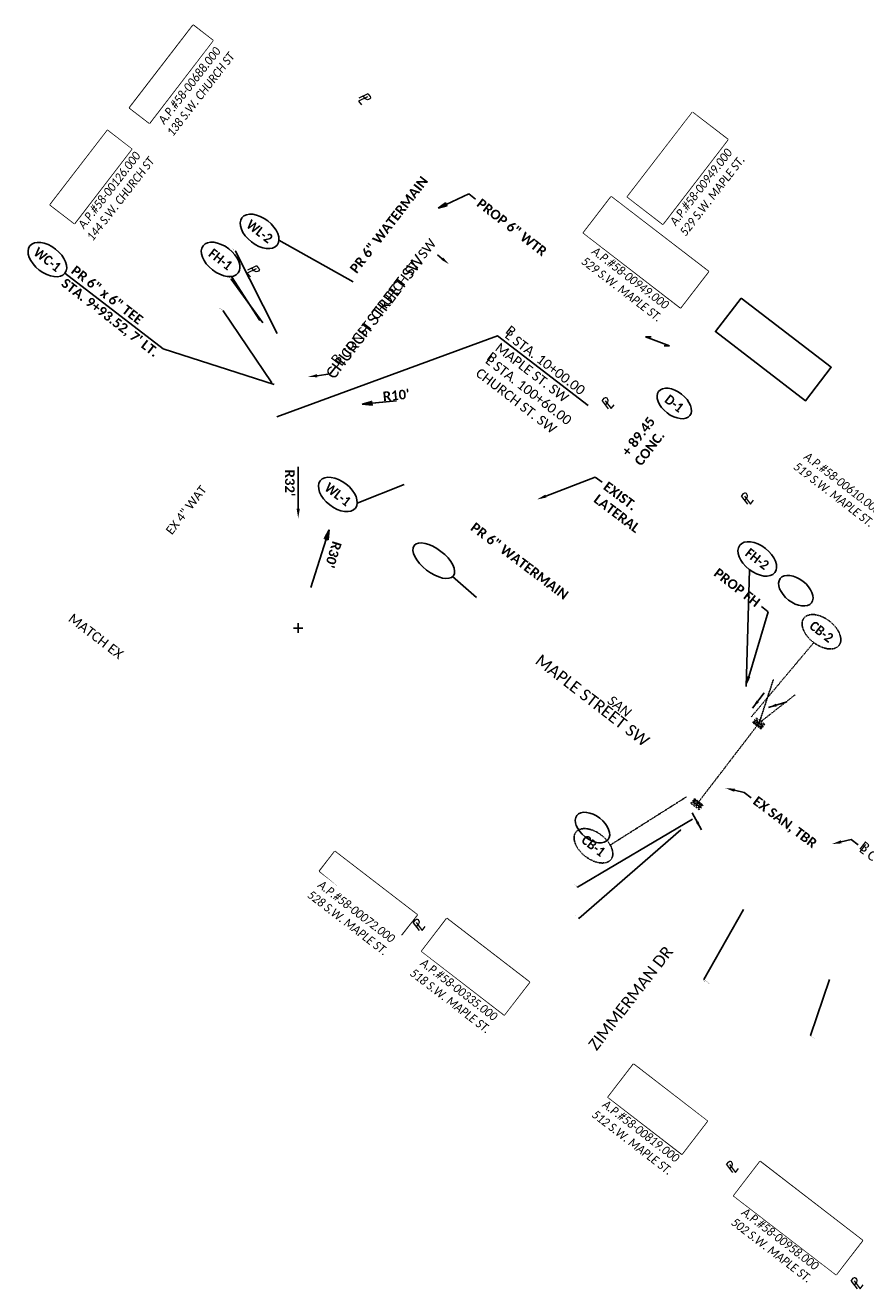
# Model space of a CAD drawing. Header units: feet. Extents: x 2204748 to 2209851, y 304262 to 307692.
# Tile 4 of 13: x 2205613 to 2205858, y 306368 to 306737. Entities that reach past the tile are written whole.
import ezdxf
from ezdxf import colors
from ezdxf.entities.mleader import LeaderData, LeaderLine
from ezdxf.math import Vec2, Vec3

# ---------------------------------------------------------------- set-up
doc = ezdxf.new("R2010")
doc.units = ezdxf.units.FT
doc.header["$MEASUREMENT"] = 0
doc.set_wipeout_variables(frame=1)
doc.header["$PDMODE"] = 3
doc.header["$PDSIZE"] = 5
for name, pattern in [('2', [0.1, 0.06, -0.04]), ('OhDOT_USTN1', [0.055, 0.014, -0.041]), ('OhDOT_USTN2', [0.11, 0.069, -0.041]), ('OhDOT_USTN4', [0.22, 0.11, -0.041, 0.028, -0.041]), ('OhDOT_USTN5', [0.11, 0.055, -0.055]), ('OhDOT_USTN6', [0.223, 0.083, -0.028, 0.028, -0.028, 0.028, -0.028]), ('OhDOT_USTN7', [0.221, 0.11, -0.028, 0.055, -0.028]), ('REDO_Drainage01', [1.6, 0.85, -0.75]), ('san', [0]), ('setbackex', [1.4, 1.3, -0.1])]:
    doc.linetypes.add(name, pattern=pattern)
for name, color, linetype in [('0_Text+_Line_Mask', 9, 'Continuous'), ('DR_X_Cells', 121, 'Continuous'), ('DR_X_Storm_Sewer', 151, 'OhDOT_USTN5'), ('DV_X_Owner_Labels', 7, 'setbackex'), ('DV_X_Text', 7, 'Continuous'), ('RW_X_Text', 7, 'Continuous'), ('SH_TextM', 7, 'Continuous'), ('UT_P_Sanitary', 95, 'san'), ('UT_P_Sanitary_Text', 7, 'Continuous'), ('UT_P_Water_Text', 7, 'Continuous'), ('UT_X_Electric_Cells', 1, 'Continuous'), ('UT_X_Water_Text', 7, 'Continuous')]:
    doc.layers.add(name, color=color, linetype=linetype)
doc.styles.add('Simplex Normal (0.14)', font='calibri.ttf', dxfattribs={"height": 0.14})
doc.styles.add('Slanted Normal (0.125) Font 31', font='calibrii.ttf', dxfattribs={"width": 0.9, "height": 0.125})
doc.styles.add('Slanted-Normal', font='calibriz.ttf', dxfattribs={"height": 0.14})
doc.styles.add('Slanted-Sub Title', font='calibriz.ttf', dxfattribs={"height": 0.17})
doc.styles.add('Straight Normal (0.125) Font 30', font='calibri.ttf', dxfattribs={"height": 0.125})
doc.styles.add('Straight Normal (0.14) Font 30', font='calibrib.ttf', dxfattribs={"height": 0.14})
doc.styles.add('Straight-Normal', font='calibrib.ttf', dxfattribs={"height": 0.14})
doc.dimstyles.new('Dec Straight 0', dxfattribs={"dimtxt": 0.14, "dimasz": 0.14, "dimexe": 0.07, "dimexo": 0.07, "dimgap": 0.05, "dimtad": 1, "dimdec": 0, "dimzin": 0, "dimdsep": 46, "dimtxsty": 'Straight Normal (0.14) Font 30', "dimcen": 0.07, "dimclrd": 9, "dimclre": 9, "dimclrt": 256, "dimadec": 0, "dimazin": 0, "dimtfac": 1, "dimtdec": 0, "dimtofl": 0, "dimtmove": 2, "dimatfit": 3, "dimfxl": 1, "dimtolj": 1, "dimtzin": 0, "dimlwd": 25, "dimlwe": 25, "dimarcsym": 0})

# ---------------------------------------------------------------- blocks, each defined once
blk = doc.blocks.new('PL')
at = {"layer": 'DV_X_Text', "char_height": 0.14, "attachment_point": 1, "style": 'Simplex Normal (0.14)'}
for s, insert, width in [('{\\Fsimplex|c0;\\Q15;P}', (-0.028, 0.106), 0.15221), ('{\\Fsimplex|c0;\\Q15;L}', (0.002, 0.072), 0.05119)]:
    blk.add_mtext(s, dxfattribs=dict(at, insert=insert, width=width))
blk = doc.blocks.new('Dim1')
h = blk.add_hatch(color=4)
h.dxf.hatch_style = 1
h.paths.add_polyline_path([(0, 0), (-1, -0.2), (-1, 0.2)])
at = {"color": 4}
blk.add_lwpolyline([(0, 0), (-1, -0.2), (-1, 0.2), (0, 0)], dxfattribs=at)
blk = doc.blocks.new('*D1004')
at = {"layer": 'Defpoints', "color": 0, "transparency": 16777216}
for p in [(2205692.15, 306592.94), (2205692.15, 306560.94)]:
    blk.add_point(p, dxfattribs=at)
at = {"layer": 'SH_TextM', "color": 9, "lineweight": 25, "transparency": 16777216}
for p, q in [((2205692.15, 306607.96), (2205692.15, 306595.74)), ((2205690.75, 306560.94), (2205693.55, 306560.94)), ((2205692.15, 306559.54), (2205692.15, 306562.34))]:
    blk.add_line(p, q, dxfattribs=at)
at = {"layer": 'SH_TextM', "color": 9, "transparency": 16777216}
blk.add_solid([(2205691.69, 306595.74), (2205692.62, 306595.74), (2205692.15, 306592.94)], dxfattribs=at)
at = {"layer": 'SH_TextM', "transparency": 16777216, "insert": (2205689.71, 306603.25), "char_height": 2.8, "attachment_point": 5, "rotation": 270, "style": 'Straight Normal (0.14) Font 30'}
blk.add_mtext("\\A1;R32'", dxfattribs=at)
blk = doc.blocks.new('CB3-X')
at = {"layer": 'Defpoints', "color": 20, "linetype": 'REDO_Drainage01', "lineweight": 0}
blk.add_lwpolyline([(-2.37, 0.75), (2.37, 0.75), (2.37, -1.5), (-2.37, -1.5), (-2.37, 0.75)], close=True, dxfattribs=at)
at = {"layer": 'Defpoints', "color": 21, "linetype": 'OhDOT_USTN2', "lineweight": 53}
blk.add_point((0, 1.42), dxfattribs=at)
at = {"layer": 'Defpoints', "color": 61, "linetype": 'OhDOT_USTN6', "lineweight": 53}
for p in [(0, 0.75), (-2.37, -0.37), (0, -1.5), (2.37, -0.37)]:
    blk.add_point(p, dxfattribs=at)
at = {"layer": 'Defpoints', "color": 21, "linetype": 'OhDOT_USTN5', "lineweight": 53}
blk.add_point((0, 0), dxfattribs=at)
at = {"layer": 'Defpoints', "color": 40, "linetype": 'OhDOT_USTN4', "lineweight": 53}
blk.add_point((0, 0), dxfattribs=at)
at = {"layer": 'Defpoints', "color": 151, "linetype": 'OhDOT_USTN7', "lineweight": 53}
blk.add_point((0, -0.37), dxfattribs=at)
at = {"layer": 'Defpoints', "color": 223, "linetype": 'OhDOT_USTN1', "lineweight": 53}
blk.add_point((0, -2.17), dxfattribs=at)
at = {"layer": 'DR_X_Cells', "color": 151, "linetype": 'Continuous', "lineweight": 0}
for p, q in [((-2.5, -1.76), (-0.75, 0)), ((-2.5, -0.63), (-1.88, 0)), ((-1.44, -1.83), (0.38, 0)), ((-0.31, -1.83), (1.51, 0)), ((0.82, -1.83), (2.5, -0.14)), ((1.94, -1.83), (2.5, -1.28))]:
    blk.add_line(p, q, dxfattribs=at)
at = {"layer": 'DR_X_Cells', "color": 151, "linetype": 'REDO_Drainage01', "lineweight": 0}
blk.add_lwpolyline([(-3.04, 1.42), (3.04, 1.42), (3.04, -2.17), (-3.04, -2.17), (-3.04, 1.42)], close=True, dxfattribs=at)
at = {"layer": 'DR_X_Cells', "color": 151, "linetype": 'Continuous', "lineweight": 0, "flags": 128}
blk.add_lwpolyline([(-2.5, 0), (2.5, 0), (2.5, -1.83), (-2.5, -1.83), (-2.5, 0)], close=True, dxfattribs=at)
blk = doc.blocks.new('CI')
at = {"layer": 'UT_X_Electric_Cells'}
blk.add_blockref('CB3-X', (0, 0), dxfattribs=at)
blk = doc.blocks.new('*U1020')
at = {"layer": 'SH_TextM', "linetype": 'Continuous'}
blk.add_lwpolyline([(4.53, -1.41), (-1.11, -1.41)], dxfattribs=at)
at = {"layer": 'SH_TextM'}
blk.add_solid([(2.03, -0.99), (4.53, -1.41), (2.03, -1.82)], dxfattribs=at)
blk = doc.blocks.new('*U1021')
at = {"layer": 'SH_TextM', "linetype": 'Continuous'}
blk.add_lwpolyline([(4.53, -1.41), (-1.11, -1.41)], dxfattribs=at)
at = {"layer": 'SH_TextM'}
blk.add_solid([(2.03, -0.99), (4.53, -1.41), (2.03, -1.82)], dxfattribs=at)

msp = doc.modelspace()

# ---------------------------------------------------------------- linework, layer by layer
at = {"layer": '0_Text+_Line_Mask'}
for points in [[(2205648.76, 306708.19), (2205642.99, 306712.63), (2205661.52, 306736.71), (2205667.29, 306732.27)], [(2205807.13, 306711.33), (2205817.45, 306703.39), (2205798.49, 306678.74), (2205788.17, 306686.68)], [(2205626.88, 306678.93), (2205619.83, 306684.36), (2205636.52, 306706.06), (2205643.58, 306700.63)], [(2205783.45, 306686.71), (2205811.79, 306664.92), (2205803.67, 306654.37), (2205775.34, 306676.17)], [(2205821.36, 306657.19), (2205847.63, 306636.99), (2205840.09, 306627.18), (2205813.82, 306647.39)], [(2205702.83, 306495.8), (2205726.83, 306477.34), (2205722.4, 306471.57), (2205698.4, 306490.03)], [(2205735.5, 306476.22), (2205759.59, 306457.69), (2205752.26, 306448.16), (2205728.17, 306466.7)], [(2205789.94, 306433.76), (2205811.46, 306417.2), (2205804.07, 306407.59), (2205782.54, 306424.15)], [(2205826.85, 306405.36), (2205856.71, 306382.39), (2205849.04, 306372.41), (2205819.17, 306395.38)]]:
    msp.add_lwpolyline(points, close=True, dxfattribs=at)
at = {"layer": 'DR_X_Storm_Sewer'}
for points in [[(2205830.73, 306545.93), (2205826.6, 306533.3)], [(2205837.07, 306541.49), (2205826.6, 306533.3)], [(2205826.6, 306533.3), (2205808.32, 306509.46)]]:
    msp.add_lwpolyline(points, dxfattribs=at)
at = {"layer": 'SH_TextM', "color": 95, "lineweight": 25}
for p, q in [((2205720.83, 306627.18), (2205713.63, 306626.5)), ((2205695.87, 306572.74), (2205700.33, 306586.88))]:
    msp.add_line(p, q, dxfattribs=at)
at = {"layer": 'SH_TextM', "color": 95, "linetype": 'ByBlock', "lineweight": -2}
msp.add_lwpolyline([(2205734.18, 306668.65), (2205732.75, 306669.81)], dxfattribs=at)
at = {"layer": 'SH_TextM'}
for points in [[(2205776.71, 306625.83), (2205750.29, 306646.15), (2205685.92, 306622.51)], [(2205710.84, 306626.23), (2205720.81, 306627.21)]]:
    msp.add_lwpolyline(points, dxfattribs=at)
for centre in [(2205801.83, 306626.44), (2205837.28, 306571.85), (2205777.97, 306502.79)]:
    msp.add_ellipse(centre, major_axis=(-4.56, 3.53), ratio=0.596932, dxfattribs=at)
at = {"layer": 'SH_TextM', "color": 4}
msp.add_solid([(2205733.92, 306668.32), (2205736.12, 306667.07), (2205734.44, 306668.97)], dxfattribs=at)
at = {"layer": 'UT_P_Sanitary_Text', "elevation": 1047.07}
msp.add_lwpolyline([(2205744.12, 306569.9), (2205737.19, 306575.96)], dxfattribs=at)
at = {"layer": 'UT_P_Sanitary_Text'}
msp.add_ellipse((2205731.69, 306580.6), major_axis=(-5.71, 4.42), ratio=0.477169, dxfattribs=at)
at = {"layer": 'UT_P_Water_Text'}
for points in [[(2205708.18, 306661.89), (2205686.53, 306674.09)], [(2205624.13, 306664.42), (2205652.81, 306642.36), (2205685.1, 306631.97)], [(2205680.95, 306650.61), (2205672.71, 306663.49)], [(2205723.01, 306602.81), (2205709.36, 306597.4)], [(2205822.77, 306543.94), (2205823.8, 306577.94)]]:
    msp.add_lwpolyline(points, dxfattribs=at)
at = {"layer": 'UT_P_Water_Text', "linetype": '2'}
for points in [[(2205842.52, 306556.71), (2205824.26, 306535.01)], [(2205783.15, 306497.67), (2205805.33, 306511.7)]]:
    msp.add_lwpolyline(points, dxfattribs=at)
at = {"layer": 'UT_P_Water_Text'}
for centre in [(2205680.89, 306676.62), (2205619, 306668.4), (2205669.52, 306668.47), (2205703.71, 306599.92), (2205826.04, 306581.11)]:
    msp.add_ellipse(centre, major_axis=(-5.13, 3.98), ratio=0.596932, dxfattribs=at)
at = {"layer": 'UT_P_Water_Text', "linetype": '2'}
for centre in [(2205844.76, 306559.88), (2205778.26, 306497.46)]:
    msp.add_ellipse(centre, major_axis=(-5.13, 3.98), ratio=0.596932, dxfattribs=at)
at = {"layer": 'UT_X_Water_Text'}
for p, q in [((2205793.46, 306645.83), (2205800.49, 306643.24)), ((2205795.1, 306645.83), (2205793.46, 306645.83)), ((2205800.49, 306643.24), (2205798.85, 306643.24))]:
    msp.add_line(p, q, dxfattribs=at)

# ---------------------------------------------------------------- block references
at = {"layer": 'DR_X_Cells', "xscale": 0.5, "yscale": 0.5, "zscale": 0.5}
for p, rotation in [((2205826.6, 306533.3), 322.8727999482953), ((2205808.32, 306509.46), 142.8727999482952)]:
    msp.add_blockref('CI', p, dxfattribs=dict(at, rotation=rotation))
at = {"layer": 'DV_X_Text'}
for p, xscale, yscale, zscale, rotation in [((2205710.42, 306715.88), 20, 20, 20, 310.5532126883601), ((2205677.97, 306665.71), 20, 20, 20, 310.4912257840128), ((2205782.04, 306625.35), 20, 20, 20, 52.27134078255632), ((2205822.67, 306597.53), 20.00000000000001, 20.00000000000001, 20.00000000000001, 52.27134078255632), ((2205726.95, 306473.21), 20, 20, 20, 52.24522069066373), ((2205818.3, 306402.66, 386.25), 20, 20, 20, 52.19267567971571), ((2205854.65, 306368.71), 20, 20, 20, 52.16517385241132)]:
    msp.add_blockref('PL', p, dxfattribs=dict(at, xscale=xscale, yscale=yscale, zscale=zscale, rotation=rotation))
at = {"layer": 'SH_TextM', "color": 95, "lineweight": 25, "xscale": 2.8, "yscale": 2.8, "zscale": 2.8, "rotation": 185.5534737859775}
msp.add_blockref('Dim1', (2205710.84, 306626.23), dxfattribs=at)
at = {"layer": 'SH_TextM', "xscale": 2.8, "yscale": 2.8, "zscale": 2.8, "rotation": 72.51360159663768}
msp.add_blockref('Dim1', (2205701.17, 306589.55), dxfattribs=at)
at = {"layer": 'SH_TextM'}
for name, p, rotation in [('*U1021', (2205828.51, 306540.28), 231.968171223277), ('*U1021', (2205834.02, 306537.8), 197.9019823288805), ('*U1020', (2205808.78, 306506.81), 298.9748229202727)]:
    msp.add_blockref(name, p, dxfattribs=dict(at, rotation=rotation))

# ---------------------------------------------------------------- texts
at = {"layer": 'DV_X_Owner_Labels', "char_height": 2.5, "width": 97.223, "attachment_point": 2, "style": 'Slanted Normal (0.125) Font 31'}
for s, insert, rotation in [('MARCIA K. TROYER\\PO.R. 1157, PG. 2467\\PA.P.#58-00688.000\\P138 S.W. CHURCH ST', (2205652.85, 306725.04), 52.1945), ('ESTHER M. MILLER\\PNANCY K. MILLER\\PO.R. 1176, PG. 1592\\PA.P.#58-00949.000\\P529 S.W. MAPLE ST.', (2205798.75, 306698), 52.1945), ('LEE R. YODER\\PD.V. 688, PG. 282\\PA.P.#58-00126.000\\P144 S.W. CHURCH ST', (2205629.46, 306694.52), 52.1945), ('ESTHER M. & NANCY K.\\PMILLER\\PO.R. 1176, PG. 1592\\PA.P.#58-00949.000\\P529 S.W. MAPLE ST.', (2205797.44, 306673.95), 322.431), ('DERRICK NEAL YODER\\PLEANNE MARIE YODER\\PO.R. 1608, PG. 2178\\PA.P.#58-00610.000\\P519 S.W. MAPLE ST.', (2205859.3, 306614.09), 322.431), ('JAMIE L. JONES\\PO.R. 1569, PG. 1582\\PA.P.#58-00072.000\\P528 S.W. MAPLE ST.', (2205715, 306485.9), 322.431), ('MARION M. MILLER\\PMARTHA A. MILLER\\PO.R.1597, PG. 3708\\PA.P.#58-00335.000\\P518 S.W. MAPLE ST.', (2205747.44, 306466.43), 322.431), ('JOHN R. FESTI\\PCINDY S. FESTI\\PD.V. 650, PG. 684\\PA.P.#58-00819.000\\P512 S.W. MAPLE ST.', (2205800.51, 306425.16), 322.431), ('JEFFREY LYNN NUMBERS\\PLEAH J. NUMBERS\\PD.V. 699, PG. 531\\PA.P.#58-00958.000\\P502 S.W. MAPLE ST.', (2205841.14, 306393.73), 322.431)]:
    msp.add_mtext(s, dxfattribs=dict(at, insert=insert, rotation=rotation))
at = {"layer": 'RW_X_Text', "style": 'Slanted-Sub Title'}
for s, rotation, p in [('CHURCH STREET SW', 52.7517, (2205702.64, 306633.3)), ('MAPLE STREET SW', 322.22, (2205760.99, 306550.87)), ('ZIMMERMAN DR', 52.22, (2205779.19, 306437.51))]:
    msp.add_text(s, height=3.4, rotation=rotation, dxfattribs=at).set_placement(p)
at = {"layer": 'SH_TextM', "char_height": 2.8}
for s, insert, width, attachment_point, rotation, style in [('B', (2205754.09, 306649.4), 2.8, 1, 322.4314, 'Slanted-Normal'), ('\\pxsm1;L STA. 10+00.00\\PMAPLE ST. SW\\PL STA. 100+60.00\\PCHURCH ST. SW', (2205753.9, 306648.07), 70.8753, 1, 322.4314, 'Slanted-Normal'), ('B', (2205748.65, 306641.7), 2.8, 1, 322.4314, 'Slanted-Normal'), ('B', (2205701.5, 306639.35), 2.8, 1, 52.292, 'Slanted-Normal'), ('{\\W0.9;D-1}', (2205801.83, 306626.44), 13.0687, 5, 322.431, 'Straight-Normal'), ('{\\fCalibri|b1|i0|c0|p46;+ 89.45\\PCONC.}', (2205786.28, 306612.55), 15.4271, 1, 52.431, 'Slanted-Normal'), ('MATCH EX', (2205626.54, 306565.42), 21.2433, 1, 322.5, 'Slanted-Normal'), ('B', (2205857.3, 306498.98), 2.8, 1, 322.22, 'Slanted-Normal')]:
    msp.add_mtext(s, dxfattribs=dict(at, insert=insert, width=width, attachment_point=attachment_point, rotation=rotation, style=style))
at = {"layer": 'SH_TextM', "char_height": 2.8, "attachment_point": 5, "style": 'Straight Normal (0.14) Font 30'}
for s, insert, rotation in [("\\A1;R10'", (2205720.73, 306628.84), 5.5535), ("\\A1;R30'", (2205702.37, 306582.37), 252.5136)]:
    msp.add_mtext(s, dxfattribs=dict(at, insert=insert, rotation=rotation))
at = {"layer": 'UT_P_Water_Text', "char_height": 2.8, "attachment_point": 3, "style": 'Straight Normal (0.14) Font 30'}
for insert, rotation in [((2205728.01, 306693.01), 52.2611), ((2205771.29, 306571.29), 323)]:
    msp.add_mtext('PR 6" WATERMAIN', dxfattribs=dict(at, insert=insert, rotation=rotation))
at = {"layer": 'UT_P_Water_Text', "char_height": 2.8, "style": 'Straight-Normal'}
for s, insert, width, attachment_point, rotation in [('{\\W0.9;WL-2}', (2205680.89, 306676.62), 13.0687, 5, 322.2559), ('{\\W0.9;WC-1}', (2205619, 306668.4), 13.0687, 5, 322.2559), ('{\\W0.9;FH-1}', (2205669.52, 306668.47), 13.0687, 5, 322.2559), ('PR 6" x 6" TEE\\PSTA. 9+93.52, 7\' LT.', (2205627.37, 306666.87), 37.874, 1, 322.2924), ('{\\W0.9;WL-1}', (2205703.71, 306599.92), 13.0687, 5, 322.2559), ('{\\W0.9;FH-2}', (2205826.04, 306581.11), 13.0687, 5, 322.2559), ('{\\W0.9;CB-2}', (2205844.76, 306559.88), 13.0687, 5, 322.2559), ('{\\W0.9;CB-1}', (2205778.26, 306497.46), 13.0687, 5, 322.2559)]:
    msp.add_mtext(s, dxfattribs=dict(at, insert=insert, width=width, attachment_point=attachment_point, rotation=rotation))
at = {"layer": 'UT_X_Water_Text', "insert": (2205658.49, 306596.15, -2108), "char_height": 2.5, "attachment_point": 2, "rotation": 52.2019, "style": 'Straight Normal (0.125) Font 30'}
msp.add_mtext_dynamic_manual_height_columns('EX 4" WAT', width=28.6119, gutter_width=12, heights=[0], dxfattribs=at)

# ---------------------------------------------------------------- dimensions: what is measured, and where the dimension line sits
at = {"layer": 'SH_TextM'}
dim = msp.add_radius_dim(center=(2205692.15, 306560.94), mpoint=(2205692.15, 306592.94), dimstyle='Dec Straight 0', override={"dimpost": "'"}, dxfattribs=at)
dim.commit()
dim.dimension.update_dxf_attribs({"geometry": '*D1004', "text_midpoint": (2205689.71, 306603.25)})

# ---------------------------------------------------------------- leaders
ml = msp.add_multileader_mtext('Standard', dxfattribs=at)
ml.set_content('EX. GAS, TL', color=256, style='Straight Normal (0.14) Font 30')
ml.set_leader_properties(color=256, linetype='Continuous', lineweight=-1)
ml.build(insert=Vec2(0, 0))
ml.multileader.update_dxf_attribs({"text_right_attachment_type": 3, "dogleg_length": 0.125, "arrow_head_size": 0.14})
ctx = ml.context
ctx.base_point, ctx.char_height, ctx.arrow_head_size, ctx.landing_gap_size, ctx.plane_origin, ctx.plane_x_axis, ctx.plane_y_axis = Vec3(2205672.86, 306671.61, -658.73), 0.14, 0.14, 0.06, Vec3(2205686.06, 306646.71, -658.73), Vec3(0.790369, -0.612631), Vec3(0.612631, 0.790369)
ctx.right_attachment, ctx.text_align_type = 3, 2
notes = []
notes.append((ctx, [(0, (1, 1, 0), (2205673.85, 306670.84, -658.73), (-0.790369, 0.612631), 0.125, [(0, [(2205686.06, 306646.71, -658.73)], 0, [])])]))
ctx.mtext.insert, ctx.mtext.text_direction, ctx.mtext.rotation, ctx.mtext.alignment, ctx.mtext.flow_direction = Vec3(2205673.76, 306671.02, -658.73), Vec3(0.790369, -0.612631), 5.6238, 3, 5
ml = msp.add_multileader_mtext('Standard', dxfattribs=at)
ml.set_content('PROP FH', color=256, style='Straight Normal (0.14) Font 30')
ml.set_leader_properties(color=256, linetype='Continuous', lineweight=-1)
ml.build(insert=Vec2(0, 0))
ml.multileader.update_dxf_attribs({"text_right_attachment_type": 3, "dogleg_length": 0.125, "arrow_head_size": 0.14})
ctx = ml.context
ctx.base_point, ctx.char_height, ctx.arrow_head_size, ctx.landing_gap_size, ctx.plane_origin, ctx.plane_x_axis, ctx.plane_y_axis = Vec3(2205671.77, 306663.35, -658.73), 0.14, 0.14, 0.06, Vec3(2205681.94, 306649.87, -658.73), Vec3(0.790369, -0.612631), Vec3(0.612631, 0.790369)
ctx.right_attachment, ctx.text_align_type = 3, 2
notes.append((ctx, [(0, (1, 1, 0), (2205672.57, 306662.73, -658.73), (-0.790369, 0.612631), 0.125, [(0, [(2205681.94, 306649.87, -658.73)], 0, [])])]))
ctx.mtext.insert, ctx.mtext.text_direction, ctx.mtext.rotation, ctx.mtext.alignment, ctx.mtext.flow_direction = Vec3(2205672.47, 306662.9, -658.73), Vec3(0.790369, -0.612631), 5.6238, 3, 5
ml = msp.add_multileader_mtext('Standard', dxfattribs=at)
ml.set_content('PROP 6" TEE', color=256, style='Straight Normal (0.14) Font 30')
ml.set_leader_properties(color=256, linetype='Continuous', lineweight=-1)
ml.build(insert=Vec2(0, 0))
ml.multileader.update_dxf_attribs({"text_right_attachment_type": 3, "dogleg_length": 0.125, "arrow_head_size": 0.14})
ctx = ml.context
ctx.base_point, ctx.char_height, ctx.arrow_head_size, ctx.landing_gap_size, ctx.plane_origin, ctx.plane_x_axis, ctx.plane_y_axis = Vec3(2205669.16, 306654.31, -658.73), 0.14, 0.14, 0.06, Vec3(2205684.54, 306632.33, -658.73), Vec3(0.790369, -0.612631), Vec3(0.612631, 0.790369)
ctx.right_attachment, ctx.text_align_type = 3, 2
notes.append((ctx, [(0, (1, 1, 0), (2205670.24, 306653.47, -658.73), (-0.790369, 0.612631), 0.125, [(0, [(2205684.54, 306632.33, -658.73)], 0, [])])]))
ctx.mtext.insert, ctx.mtext.text_direction, ctx.mtext.rotation, ctx.mtext.alignment, ctx.mtext.flow_direction = Vec3(2205670.14, 306653.64, -658.73), Vec3(0.790369, -0.612631), 5.6238, 3, 5
ml = msp.add_multileader_mtext('Standard', dxfattribs=at)
ml.set_content('PROP FH', color=256, style='Straight Normal (0.14) Font 30')
ml.set_leader_properties(color=256, linetype='Continuous', lineweight=-1)
ml.build(insert=Vec2(0, 0))
ml.multileader.update_dxf_attribs({"text_right_attachment_type": 3, "dogleg_length": 0.125, "arrow_head_size": 2.8, "scale": 20})
ctx = ml.context
ctx.base_point, ctx.scale, ctx.char_height, ctx.arrow_head_size, ctx.landing_gap_size, ctx.plane_origin, ctx.plane_x_axis, ctx.plane_y_axis = Vec3(2205813.21, 306578.1), 20, 2.8, 2.8, 1.2, Vec3(2205822.77, 306544.09), Vec3(0.79262, -0.609716), Vec3(0.609716, 0.79262)
ctx.right_attachment, ctx.text_align_type = 3, 2
notes.append((ctx, [(1, (1, 1, 0), (2205829.24, 306565.72), (-0.79262, 0.609716), 2.5, [(0, [(2205822.77, 306544.09)], 0, [])])]))
ctx.mtext.insert, ctx.mtext.text_direction, ctx.mtext.rotation, ctx.mtext.alignment, ctx.mtext.flow_direction = Vec3(2205827.2, 306569.13), Vec3(0.79262, -0.609716), 5.627483, 3, 5
ml = msp.add_multileader_mtext('Standard', dxfattribs=at)
ml.set_content('EX GAS, TL', color=256, style='Straight Normal (0.14) Font 30')
ml.set_leader_properties(color=256, linetype='Continuous', lineweight=-1)
ml.build(insert=Vec2(0, 0))
ml.multileader.update_dxf_attribs({"text_right_attachment_type": 3, "dogleg_length": 0.125, "arrow_head_size": 0.14})
ctx = ml.context
ctx.base_point, ctx.char_height, ctx.arrow_head_size, ctx.landing_gap_size, ctx.plane_origin, ctx.plane_x_axis, ctx.plane_y_axis = Vec3(2205772.66, 306486.14, -658.73), 0.14, 0.14, 0.06, Vec3(2205805.4, 306506.55, -658.73), Vec3(0.790369, -0.612631), Vec3(0.612631, 0.790369)
ctx.right_attachment, ctx.text_align_type = 3, 2
notes.append((ctx, [(0, (1, 1, 0), (2205773.6, 306485.41, -658.73), (-0.790369, 0.612631), 0.125, [(0, [(2205807.3, 306505.28, -658.73)], 0, [])])]))
ctx.mtext.insert, ctx.mtext.text_direction, ctx.mtext.rotation, ctx.mtext.alignment, ctx.mtext.flow_direction = Vec3(2205773.51, 306485.59, -658.73), Vec3(0.790369, -0.612631), 5.6238, 3, 5
ml = msp.add_multileader_mtext('Standard', dxfattribs=at)
ml.set_content('EX POLE, TRL', color=256, style='Straight Normal (0.14) Font 30')
ml.set_leader_properties(color=256, linetype='Continuous', lineweight=-1)
ml.build(insert=Vec2(0, 0))
ml.multileader.update_dxf_attribs({"text_right_attachment_type": 3, "dogleg_length": 0.125, "arrow_head_size": 0.14})
ctx = ml.context
ctx.base_point, ctx.char_height, ctx.arrow_head_size, ctx.landing_gap_size, ctx.plane_origin, ctx.plane_x_axis, ctx.plane_y_axis = Vec3(2205772.9, 306477.16, -658.73), 0.14, 0.14, 0.06, Vec3(2205805.52, 306505.38, -658.73), Vec3(0.790369, -0.612631), Vec3(0.612631, 0.790369)
ctx.right_attachment, ctx.text_align_type = 3, 2
notes.append((ctx, [(0, (1, 1, 0), (2205774.01, 306476.3, -658.73), (-0.790369, 0.612631), 0.125, [(0, [(2205803.9, 306502.25, -658.73)], 0, [])])]))
ctx.mtext.insert, ctx.mtext.text_direction, ctx.mtext.rotation, ctx.mtext.alignment, ctx.mtext.flow_direction = Vec3(2205773.92, 306476.48, -658.73), Vec3(0.790369, -0.612631), 5.6238, 3, 5
ml = msp.add_multileader_mtext('Standard', dxfattribs=at)
ml.set_content('L CONST. MAPLE ST. SW', color=256, style='Slanted-Normal')
ml.set_leader_properties(color=256, linetype='Continuous', lineweight=-1)
ml.build(insert=Vec2(0, 0))
ml.multileader.update_dxf_attribs({"text_right_attachment_type": 3, "dogleg_length": 0.125, "arrow_head_size": 2.8, "scale": 20})
ctx = ml.context
ctx.base_point, ctx.scale, ctx.char_height, ctx.arrow_head_size, ctx.landing_gap_size, ctx.plane_origin, ctx.plane_x_axis, ctx.plane_y_axis = Vec3(2205855.45, 306497.77), 20, 2.8, 2.8, 1.2, Vec3(2205849.38, 306499.08), Vec3(0.790369, -0.612631), Vec3(0.612631, 0.790369)
ctx.right_attachment = 3
notes.append((ctx, [(0, (1, 1, 0), (2205853.47, 306499.3), (0.790369, -0.612631), 2.5, [(0, [(2205847.81, 306497.97)], 0, [])])]))
ctx.mtext.insert, ctx.mtext.text_direction, ctx.mtext.rotation, ctx.mtext.flow_direction = Vec3(2205857.27, 306498.16), Vec3(0.790369, -0.612631), 5.6238, 5
ml = msp.add_multileader_mtext('Standard', dxfattribs=at)
ml.set_content('CURB RAMP, TYPE A2 \\P(TYP.)', color=256, style='Straight Normal (0.14) Font 30')
ml.set_leader_properties(color=256, linetype='Continuous', lineweight=-1)
ml.build(insert=Vec2(0, 0))
ml.multileader.update_dxf_attribs({"text_right_attachment_type": 3, "dogleg_length": 0.125, "arrow_head_size": 0.14})
ctx = ml.context
ctx.base_point, ctx.char_height, ctx.arrow_head_size, ctx.landing_gap_size, ctx.plane_origin, ctx.plane_x_axis, ctx.plane_y_axis = Vec3(2205810.52, 306458.41, -658.73), 0.14, 0.14, 0.06, Vec3(2205822.05, 306479.02, -658.73), Vec3(0.790369, -0.612631), Vec3(0.612631, 0.790369)
ctx.right_attachment = 3
notes.append((ctx, [(0, (1, 1, 0), (2205810.42, 306458.48, -658.73), (0.790369, -0.612631), 0.125, [(0, [(2205822.05, 306479.02, -658.73)], 0, [])])]))
ctx.mtext.insert, ctx.mtext.text_direction, ctx.mtext.rotation, ctx.mtext.flow_direction = Vec3(2205810.62, 306458.44, -658.73), Vec3(0.790369, -0.612631), 5.6238, 5
ml = msp.add_multileader_mtext('Standard', dxfattribs=at)
ml.set_content('CONST. LIMITS', color=256, style='Straight Normal (0.14) Font 30')
ml.set_leader_properties(color=256, linetype='Continuous', lineweight=-1)
ml.build(insert=Vec2(0, 0))
ml.multileader.update_dxf_attribs({"text_right_attachment_type": 3, "dogleg_length": 0.125, "arrow_head_size": 0.14})
ctx = ml.context
ctx.base_point, ctx.char_height, ctx.arrow_head_size, ctx.landing_gap_size, ctx.plane_origin, ctx.plane_x_axis, ctx.plane_y_axis = Vec3(2205841.63, 306442.03, -658.73), 0.14, 0.14, 0.06, Vec3(2205847.17, 306458.61, -658.73), Vec3(0.790369, -0.612631), Vec3(0.612631, 0.790369)
ctx.right_attachment = 3
notes.append((ctx, [(0, (1, 1, 0), (2205841.53, 306442.1, -658.73), (0.790369, -0.612631), 0.125, [(0, [(2205847.17, 306458.61, -658.73)], 0, [])])]))
ctx.mtext.insert, ctx.mtext.text_direction, ctx.mtext.rotation, ctx.mtext.flow_direction = Vec3(2205841.72, 306442.05, -658.73), Vec3(0.790369, -0.612631), 5.6238, 5
at = {"layer": 'UT_P_Sanitary_Text'}
ml = msp.add_multileader_mtext('Standard', dxfattribs=at)
ml.set_content('EX SAN, TBR', color=256, style='Straight Normal (0.14) Font 30')
ml.set_leader_properties(color=256, linetype='Continuous', lineweight=-1)
ml.build(insert=Vec2(0, 0))
ml.multileader.update_dxf_attribs({"text_right_attachment_type": 3, "dogleg_length": 0.125, "arrow_head_size": 2.8, "scale": 20})
ctx = ml.context
ctx.base_point, ctx.scale, ctx.char_height, ctx.arrow_head_size, ctx.landing_gap_size, ctx.plane_origin, ctx.plane_x_axis, ctx.plane_y_axis = Vec3(2205824.22, 306511.49), 20, 2.8, 2.8, 1.2, Vec3(2205816.71, 306514.29), Vec3(0.798636, -0.601815), Vec3(0.601815, 0.798636)
ctx.right_attachment = 3
notes.append((ctx, [(1, (1, 1, 0), (2205822.22, 306513), (0.798636, -0.601815), 2.5, [(0, [(2205816.71, 306514.29)], 0, [])])]))
ctx.mtext.insert, ctx.mtext.text_direction, ctx.mtext.rotation, ctx.mtext.flow_direction = Vec3(2205826.21, 306512.14), Vec3(0.798636, -0.601815), 5.637413, 5
at = {"layer": 'UT_P_Water_Text'}
ml = msp.add_multileader_mtext('Standard', dxfattribs=at)
ml.set_content('EXIST.\\PLATERAL', color=256, style='Straight Normal (0.14) Font 30')
ml.set_leader_properties(color=256, lineweight=-1)
ml.build(insert=Vec2(0, 0))
ml.multileader.update_dxf_attribs({"text_right_attachment_type": 3, "dogleg_length": 0.125, "arrow_head_size": 2.8, "scale": 20})
ctx = ml.context
ctx.base_point, ctx.scale, ctx.char_height, ctx.arrow_head_size, ctx.landing_gap_size, ctx.plane_origin, ctx.plane_x_axis, ctx.plane_y_axis = Vec3(2205780.77, 306603.48), 20, 2.8, 2.8, 1.2, Vec3(2205794.11, 306598.51), Vec3(0.798636, -0.601815), Vec3(0.601815, 0.798636)
ctx.right_attachment = 3
notes.append((ctx, [(1, (1, 1, 0), (2205778.77, 306604.98), (0.798636, -0.601815), 2.5, [(0, [(2205761.77, 306598.43)], 0, [])])]))
ctx.mtext.insert, ctx.mtext.text_direction, ctx.mtext.rotation, ctx.mtext.flow_direction = Vec3(2205782.57, 306603.88), Vec3(0.798636, -0.601815), 5.637413, 5
for ctx, leaders in notes:
    for number, flags, end, landing, length, lines in leaders:
        leader = LeaderData()
        leader.index, (leader.has_last_leader_line, leader.has_dogleg_vector, leader.attachment_direction) = number, flags
        leader.last_leader_point, leader.dogleg_vector, leader.dogleg_length = Vec3(end), Vec3(landing), length
        for number, points, colour, breaks in lines:
            line = LeaderLine()
            line.index, line.vertices, line.color, line.breaks = number, Vec3.list(points), colors.encode_raw_color(colour), breaks
            leader.lines.append(line)
        ctx.leaders.append(leader)

# ---------------------------------------------------------------- next in the draw order: texts
at = {"layer": 'UT_P_Sanitary', "color": 114, "lineweight": 35, "insert": (2205785.86, 306538.13), "char_height": 2.8, "width": 7.5714, "attachment_point": 5, "rotation": 322.4013, "style": 'Slanted-Normal', "bg_fill": 3, "box_fill_scale": 1, "bg_fill_color": 256, "bg_fill_transparency": 0}
msp.add_mtext('{\\fCalibri|b0|i1|c0|p34;SAN}', dxfattribs=at)

# ---------------------------------------------------------------- next in the draw order: leaders
at = {"layer": 'SH_TextM'}
ml = msp.add_multileader_mtext('Standard', dxfattribs=at)
ml.set_content('PROP 6" WTR', color=256, style='Straight Normal (0.14) Font 30')
ml.set_leader_properties(color=95)
ml.set_arrow_properties(name='Dim1')
ml.build(insert=Vec2(0, 0))
ml.multileader.update_dxf_attribs({"text_right_attachment_type": 3, "dogleg_length": 0.125, "arrow_head_size": 2.5})
ctx = ml.context
ctx.base_point, ctx.char_height, ctx.arrow_head_size, ctx.landing_gap_size, ctx.plane_origin, ctx.plane_x_axis, ctx.plane_y_axis = Vec3(2205743.85, 306686.03, -658.73), 2.8, 2.5, 1.2, Vec3(2205733.02, 306683.43, -658.73), Vec3(0.790369, -0.612631), Vec3(0.612631, 0.790369)
ctx.right_attachment = 3
notes = []
notes.append((ctx, [(0, (1, 1, 0), (2205741.87, 306687.56, -658.73), (0.790369, -0.612631), 2.5, [(0, [(2205733.02, 306683.43, -658.73)], 0, [])])]))
ctx.mtext.insert, ctx.mtext.text_direction, ctx.mtext.rotation, ctx.mtext.flow_direction = Vec3(2205745.67, 306686.42, -658.73), Vec3(0.790369, -0.612631), 5.6238, 5
ctx.mtext.has_bg_fill, ctx.mtext.bg_color, ctx.mtext.bg_scale_factor, ctx.mtext.bg_transparency, ctx.mtext.use_window_bg_color = 1, -1027028792, 1.5, 0, 1
for ctx, leaders in notes:
    for number, flags, end, landing, length, lines in leaders:
        leader = LeaderData()
        leader.index, (leader.has_last_leader_line, leader.has_dogleg_vector, leader.attachment_direction) = number, flags
        leader.last_leader_point, leader.dogleg_vector, leader.dogleg_length = Vec3(end), Vec3(landing), length
        for number, points, colour, breaks in lines:
            line = LeaderLine()
            line.index, line.vertices, line.color, line.breaks = number, Vec3.list(points), colors.encode_raw_color(colour), breaks
            leader.lines.append(line)
        ctx.leaders.append(leader)

# ---------------------------------------------------------------- next in the draw order: wipeouts: each hides what was drawn before it
for points in [[(2205648.76, 306708.19), (2205642.99, 306712.63), (2205661.52, 306736.71), (2205667.29, 306732.27)], [(2205807.13, 306711.33), (2205817.45, 306703.39), (2205798.49, 306678.74), (2205788.17, 306686.68)], [(2205626.88, 306678.93), (2205619.83, 306684.36), (2205636.52, 306706.06), (2205643.58, 306700.63)], [(2205846.78, 306624.86), (2205873.05, 306604.65), (2205865.51, 306594.85), (2205839.24, 306615.05)], [(2205735.5, 306476.22), (2205759.59, 306457.69), (2205752.26, 306448.16), (2205728.17, 306466.7)], [(2205789.94, 306433.76), (2205811.46, 306417.2), (2205804.07, 306407.59), (2205782.54, 306424.15)], [(2205826.85, 306405.36), (2205856.71, 306382.39), (2205849.04, 306372.41), (2205819.17, 306395.38)]]:
    msp.add_wipeout(points).dxf.layer = '0_Text+_Line_Mask'

# ---------------------------------------------------------------- next in the draw order: leaders
ml = msp.add_multileader_mtext('Standard', dxfattribs=at)
ml.set_content('L CONST. CHURCH ST. SW', color=256, style='Slanted-Normal')
ml.set_leader_properties(color=256, linetype='Continuous', lineweight=-1)
ml.build(insert=Vec2(0, 0))
ml.multileader.update_dxf_attribs({"text_right_attachment_type": 3, "dogleg_length": 0.125, "arrow_head_size": 2.8, "scale": 20})
ctx = ml.context
ctx.base_point, ctx.scale, ctx.char_height, ctx.arrow_head_size, ctx.landing_gap_size, ctx.plane_origin, ctx.plane_x_axis, ctx.plane_y_axis = Vec3(2205703, 306637.04), 20, 2.8, 2.8, 1.2, Vec3(2205694.74, 306629.74), Vec3(0.611638, 0.791138), Vec3(-0.791138, 0.611638)
ctx.right_attachment = 3
notes = []
notes.append((ctx, [(0, (1, 1, 0), (2205701.47, 306635.06), (0.611638, 0.791138), 2.5, [(0, [(2205694.94, 306634.17)], 0, [])])]))
ctx.mtext.insert, ctx.mtext.text_direction, ctx.mtext.rotation, ctx.mtext.flow_direction = Vec3(2205702.61, 306638.86), Vec3(0.611638, 0.791138), 0.912668, 5
for ctx, leaders in notes:
    for number, flags, end, landing, length, lines in leaders:
        leader = LeaderData()
        leader.index, (leader.has_last_leader_line, leader.has_dogleg_vector, leader.attachment_direction) = number, flags
        leader.last_leader_point, leader.dogleg_vector, leader.dogleg_length = Vec3(end), Vec3(landing), length
        for number, points, colour, breaks in lines:
            line = LeaderLine()
            line.index, line.vertices, line.color, line.breaks = number, Vec3.list(points), colors.encode_raw_color(colour), breaks
            leader.lines.append(line)
        ctx.leaders.append(leader)

# ---------------------------------------------------------------- next in the draw order: wipeouts: each hides what was drawn before it
for points in [[(2205783.45, 306686.71), (2205811.79, 306664.92), (2205803.67, 306654.37), (2205775.34, 306676.17)], [(2205702.83, 306495.8), (2205726.83, 306477.34), (2205721.7, 306470.88), (2205698.4, 306490.03)]]:
    msp.add_wipeout(points).dxf.layer = '0_Text+_Line_Mask'

doc.saveas('drawing.dxf')
